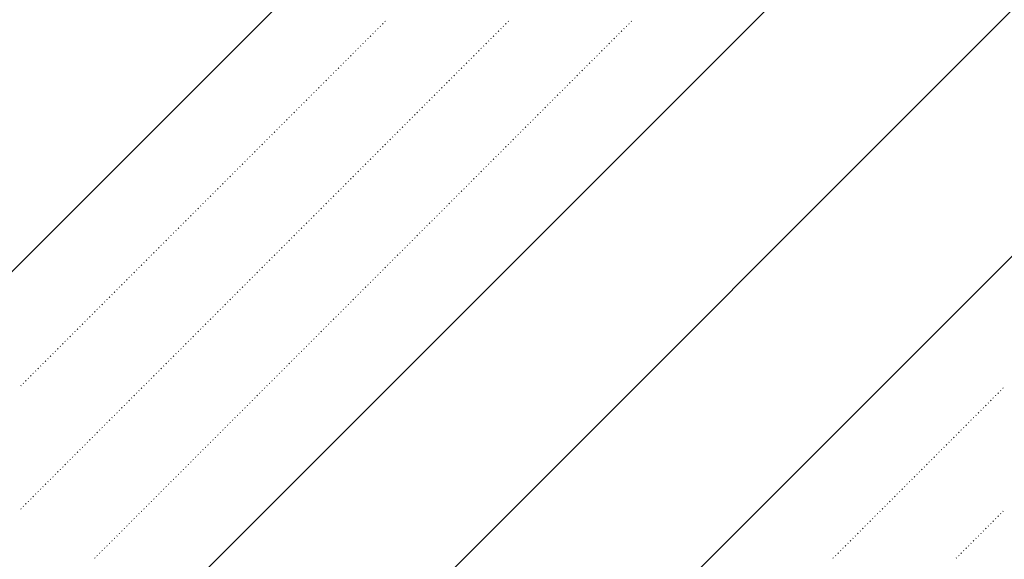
# Model space of a CAD drawing. Header units: millimetres. Extents: x 0 to 1260, y 0 to 297.
# Tile 88 of 104: x 307 to 314, y 227 to 231. Entities that reach past the tile are written whole.
import ezdxf

# ---------------------------------------------------------------- set-up
doc = ezdxf.new("R2010")
doc.units = ezdxf.units.MM
doc.linetypes.add('K5LT32802', pattern=[0])
doc.linetypes.add('K5LT32806', pattern=[0])
doc.layers.add('Системный слой', color=7, linetype='Continuous')

# ---------------------------------------------------------------- blocks, each defined once
blk = doc.blocks.new('U100')
at = {"layer": 'Системный слой', "color": 7, "linetype": 'K5LT32802', "lineweight": 9}
for p, q in [((299.532, 221.5894), (314.2383, 236.2957)), ((299.532, 218.0539), (317.7739, 236.2957)), ((299.532, 216.2861), (319.532, 236.2861)), ((299.532, 214.5184), (319.532, 234.5184))]:
    blk.add_line(p, q, dxfattribs=at)
at = {"layer": 'Системный слой', "color": 7, "linetype": 'K5LT32806', "lineweight": 18}
for p, q in [((309.7645, 230.9381), (309.7681, 230.9416)), ((309.7822, 230.9557), (309.7858, 230.9593)), ((309.7999, 230.9734), (309.8034, 230.977)), ((310.6484, 230.9381), (310.652, 230.9416)), ((310.6661, 230.9557), (310.6696, 230.9593)), ((310.6838, 230.9734), (310.6873, 230.977)), ((311.5323, 230.9381), (311.5358, 230.9416)), ((311.55, 230.9557), (311.5535, 230.9593)), ((311.5677, 230.9734), (311.5712, 230.977)), ((309.6938, 230.8674), (309.6974, 230.8709)), ((309.7115, 230.885), (309.715, 230.8886)), ((309.7292, 230.9027), (309.7327, 230.9062)), ((309.7469, 230.9204), (309.7504, 230.9239)), ((310.5777, 230.8674), (310.5813, 230.8709)), ((310.5954, 230.885), (310.5989, 230.8886)), ((310.6131, 230.9027), (310.6166, 230.9062)), ((310.6308, 230.9204), (310.6343, 230.9239)), ((311.4616, 230.8674), (311.4651, 230.8709)), ((311.4793, 230.885), (311.4828, 230.8886)), ((311.497, 230.9027), (311.5005, 230.9062)), ((311.5146, 230.9204), (311.5182, 230.9239)), ((309.6231, 230.7966), (309.6267, 230.8002)), ((309.6408, 230.8143), (309.6443, 230.8179)), ((309.6585, 230.832), (309.662, 230.8355)), ((309.6762, 230.8497), (309.6797, 230.8532)), ((310.507, 230.7966), (310.5105, 230.8002)), ((310.5247, 230.8143), (310.5282, 230.8179)), ((310.5424, 230.832), (310.5459, 230.8355)), ((310.56, 230.8497), (310.5636, 230.8532)), ((311.3909, 230.7966), (311.3944, 230.8002)), ((311.4086, 230.8143), (311.4121, 230.8179)), ((311.4262, 230.832), (311.4298, 230.8355)), ((311.4439, 230.8497), (311.4475, 230.8532)), ((309.5524, 230.7259), (309.5559, 230.7295)), ((309.5701, 230.7436), (309.5736, 230.7472)), ((309.5878, 230.7613), (309.5913, 230.7648)), ((309.6054, 230.779), (309.609, 230.7825)), ((310.4363, 230.7259), (310.4398, 230.7295)), ((310.454, 230.7436), (310.4575, 230.7472)), ((310.4717, 230.7613), (310.4752, 230.7648)), ((310.4893, 230.779), (310.4929, 230.7825)), ((311.3202, 230.7259), (311.3237, 230.7295)), ((311.3379, 230.7436), (311.3414, 230.7472)), ((311.3555, 230.7613), (311.3591, 230.7648)), ((311.3732, 230.779), (311.3767, 230.7825)), ((309.4817, 230.6552), (309.4852, 230.6588)), ((309.4994, 230.6729), (309.5029, 230.6764)), ((309.5171, 230.6906), (309.5206, 230.6941)), ((309.5347, 230.7083), (309.5383, 230.7118)), ((310.3656, 230.6552), (310.3691, 230.6588)), ((310.3833, 230.6729), (310.3868, 230.6764)), ((310.4009, 230.6906), (310.4045, 230.6941)), ((310.4186, 230.7083), (310.4222, 230.7118)), ((311.2495, 230.6552), (311.253, 230.6588)), ((311.2671, 230.6729), (311.2707, 230.6764)), ((311.2848, 230.6906), (311.2884, 230.6941)), ((311.3025, 230.7083), (311.306, 230.7118)), ((309.411, 230.5845), (309.4145, 230.5881)), ((309.4287, 230.6022), (309.4322, 230.6057)), ((309.4463, 230.6199), (309.4499, 230.6234)), ((309.464, 230.6375), (309.4676, 230.6411)), ((310.2949, 230.5845), (310.2984, 230.5881)), ((310.3126, 230.6022), (310.3161, 230.6057)), ((310.3302, 230.6199), (310.3338, 230.6234)), ((310.3479, 230.6375), (310.3514, 230.6411)), ((311.1788, 230.5845), (311.1823, 230.5881)), ((311.1964, 230.6022), (311.2, 230.6057)), ((311.2141, 230.6199), (311.2176, 230.6234)), ((311.2318, 230.6375), (311.2353, 230.6411)), ((309.3403, 230.5138), (309.3438, 230.5173)), ((309.358, 230.5315), (309.3615, 230.535)), ((309.3756, 230.5492), (309.3792, 230.5527)), ((309.3933, 230.5668), (309.3968, 230.5704)), ((310.2242, 230.5138), (310.2277, 230.5173)), ((310.2418, 230.5315), (310.2454, 230.535)), ((310.2595, 230.5492), (310.2631, 230.5527)), ((310.2772, 230.5668), (310.2807, 230.5704)), ((311.108, 230.5138), (311.1116, 230.5173)), ((311.1257, 230.5315), (311.1293, 230.535)), ((311.1434, 230.5492), (311.1469, 230.5527)), ((311.1611, 230.5668), (311.1646, 230.5704)), ((309.2696, 230.4431), (309.2731, 230.4466)), ((309.2872, 230.4608), (309.2908, 230.4643)), ((309.3049, 230.4785), (309.3085, 230.482)), ((309.3226, 230.4961), (309.3261, 230.4997)), ((310.1535, 230.4431), (310.157, 230.4466)), ((310.1711, 230.4608), (310.1747, 230.4643)), ((310.1888, 230.4785), (310.1923, 230.482)), ((310.2065, 230.4961), (310.21, 230.4997)), ((311.0373, 230.4431), (311.0409, 230.4466)), ((311.055, 230.4608), (311.0585, 230.4643)), ((311.0727, 230.4785), (311.0762, 230.482)), ((311.0904, 230.4961), (311.0939, 230.4997)), ((309.1989, 230.3724), (309.2024, 230.3759)), ((309.2165, 230.3901), (309.2201, 230.3936)), ((309.2342, 230.4077), (309.2377, 230.4113)), ((309.2519, 230.4254), (309.2554, 230.429)), ((310.0827, 230.3724), (310.0863, 230.3759)), ((310.1004, 230.3901), (310.104, 230.3936)), ((310.1181, 230.4077), (310.1216, 230.4113)), ((310.1358, 230.4254), (310.1393, 230.429)), ((310.9666, 230.3724), (310.9702, 230.3759)), ((310.9843, 230.3901), (310.9878, 230.3936)), ((311.002, 230.4077), (311.0055, 230.4113)), ((311.0197, 230.4254), (311.0232, 230.429)), ((309.1281, 230.3017), (309.1317, 230.3052)), ((309.1458, 230.3194), (309.1494, 230.3229)), ((309.1635, 230.337), (309.167, 230.3406)), ((309.1812, 230.3547), (309.1847, 230.3582)), ((310.012, 230.3017), (310.0156, 230.3052)), ((310.0297, 230.3194), (310.0332, 230.3229)), ((310.0474, 230.337), (310.0509, 230.3406)), ((310.0651, 230.3547), (310.0686, 230.3582)), ((310.8959, 230.3017), (310.8995, 230.3052)), ((310.9136, 230.3194), (310.9171, 230.3229)), ((310.9313, 230.337), (310.9348, 230.3406)), ((310.9489, 230.3547), (310.9525, 230.3582)), ((309.0574, 230.231), (309.061, 230.2345)), ((309.0751, 230.2486), (309.0787, 230.2522)), ((309.0928, 230.2663), (309.0963, 230.2699)), ((309.1105, 230.284), (309.114, 230.2875)), ((309.9413, 230.231), (309.9449, 230.2345)), ((309.959, 230.2486), (309.9625, 230.2522)), ((309.9767, 230.2663), (309.9802, 230.2699)), ((309.9944, 230.284), (309.9979, 230.2875)), ((310.8252, 230.231), (310.8287, 230.2345)), ((310.8429, 230.2486), (310.8464, 230.2522)), ((310.8606, 230.2663), (310.8641, 230.2699)), ((310.8782, 230.284), (310.8818, 230.2875)), ((308.9867, 230.1603), (308.9903, 230.1638)), ((309.0044, 230.1779), (309.0079, 230.1815)), ((309.0221, 230.1956), (309.0256, 230.1991)), ((309.0398, 230.2133), (309.0433, 230.2168)), ((309.8706, 230.1603), (309.8741, 230.1638)), ((309.8883, 230.1779), (309.8918, 230.1815)), ((309.906, 230.1956), (309.9095, 230.1991)), ((309.9236, 230.2133), (309.9272, 230.2168)), ((310.7545, 230.1603), (310.758, 230.1638)), ((310.7722, 230.1779), (310.7757, 230.1815)), ((310.7898, 230.1956), (310.7934, 230.1991)), ((310.8075, 230.2133), (310.8111, 230.2168)), ((308.916, 230.0895), (308.9196, 230.0931)), ((308.9337, 230.1072), (308.9372, 230.1108)), ((308.9514, 230.1249), (308.9549, 230.1284)), ((308.969, 230.1426), (308.9726, 230.1461)), ((309.7999, 230.0895), (309.8034, 230.0931)), ((309.8176, 230.1072), (309.8211, 230.1108)), ((309.8353, 230.1249), (309.8388, 230.1284)), ((309.8529, 230.1426), (309.8565, 230.1461)), ((310.6838, 230.0895), (310.6873, 230.0931)), ((310.7015, 230.1072), (310.705, 230.1108)), ((310.7191, 230.1249), (310.7227, 230.1284)), ((310.7368, 230.1426), (310.7404, 230.1461)), ((308.8453, 230.0188), (308.8488, 230.0224)), ((308.863, 230.0365), (308.8665, 230.04)), ((308.8807, 230.0542), (308.8842, 230.0577)), ((308.8983, 230.0719), (308.9019, 230.0754)), ((309.7292, 230.0188), (309.7327, 230.0224)), ((309.7469, 230.0365), (309.7504, 230.04)), ((309.7645, 230.0542), (309.7681, 230.0577)), ((309.7822, 230.0719), (309.7858, 230.0754)), ((310.6131, 230.0188), (310.6166, 230.0224)), ((310.6308, 230.0365), (310.6343, 230.04)), ((310.6484, 230.0542), (310.652, 230.0577)), ((310.6661, 230.0719), (310.6696, 230.0754)), ((308.7746, 229.9481), (308.7781, 229.9517)), ((308.7923, 229.9658), (308.7958, 229.9693)), ((308.81, 229.9835), (308.8135, 229.987)), ((308.8276, 230.0012), (308.8312, 230.0047)), ((309.6585, 229.9481), (309.662, 229.9517)), ((309.6762, 229.9658), (309.6797, 229.9693)), ((309.6938, 229.9835), (309.6974, 229.987)), ((309.7115, 230.0012), (309.715, 230.0047)), ((310.5424, 229.9481), (310.5459, 229.9517)), ((310.56, 229.9658), (310.5636, 229.9693)), ((310.5777, 229.9835), (310.5813, 229.987)), ((310.5954, 230.0012), (310.5989, 230.0047)), ((308.7039, 229.8774), (308.7074, 229.8809)), ((308.7216, 229.8951), (308.7251, 229.8986)), ((308.7392, 229.9128), (308.7428, 229.9163)), ((308.7569, 229.9304), (308.7605, 229.934)), ((309.5878, 229.8774), (309.5913, 229.8809)), ((309.6054, 229.8951), (309.609, 229.8986)), ((309.6231, 229.9128), (309.6267, 229.9163)), ((309.6408, 229.9304), (309.6443, 229.934)), ((310.4717, 229.8774), (310.4752, 229.8809)), ((310.4893, 229.8951), (310.4929, 229.8986)), ((310.507, 229.9128), (310.5105, 229.9163)), ((310.5247, 229.9304), (310.5282, 229.934)), ((308.6332, 229.8067), (308.6367, 229.8102)), ((308.6509, 229.8244), (308.6544, 229.8279)), ((308.6685, 229.8421), (308.6721, 229.8456)), ((308.6862, 229.8597), (308.6897, 229.8633)), ((309.5171, 229.8067), (309.5206, 229.8102)), ((309.5347, 229.8244), (309.5383, 229.8279)), ((309.5524, 229.8421), (309.5559, 229.8456)), ((309.5701, 229.8597), (309.5736, 229.8633)), ((310.4009, 229.8067), (310.4045, 229.8102)), ((310.4186, 229.8244), (310.4222, 229.8279)), ((310.4363, 229.8421), (310.4398, 229.8456)), ((310.454, 229.8597), (310.4575, 229.8633)), ((308.5625, 229.736), (308.566, 229.7395)), ((308.5801, 229.7537), (308.5837, 229.7572)), ((308.5978, 229.7713), (308.6014, 229.7749)), ((308.6155, 229.789), (308.619, 229.7926)), ((309.4463, 229.736), (309.4499, 229.7395)), ((309.464, 229.7537), (309.4676, 229.7572)), ((309.4817, 229.7713), (309.4852, 229.7749)), ((309.4994, 229.789), (309.5029, 229.7926)), ((310.3302, 229.736), (310.3338, 229.7395)), ((310.3479, 229.7537), (310.3514, 229.7572)), ((310.3656, 229.7713), (310.3691, 229.7749)), ((310.3833, 229.789), (310.3868, 229.7926)), ((308.4918, 229.6653), (308.4953, 229.6688)), ((308.5094, 229.683), (308.513, 229.6865)), ((308.5271, 229.7006), (308.5306, 229.7042)), ((308.5448, 229.7183), (308.5483, 229.7218)), ((309.3756, 229.6653), (309.3792, 229.6688)), ((309.3933, 229.683), (309.3968, 229.6865)), ((309.411, 229.7006), (309.4145, 229.7042)), ((309.4287, 229.7183), (309.4322, 229.7218)), ((310.2595, 229.6653), (310.2631, 229.6688)), ((310.2772, 229.683), (310.2807, 229.6865)), ((310.2949, 229.7006), (310.2984, 229.7042)), ((310.3126, 229.7183), (310.3161, 229.7218)), ((308.421, 229.5946), (308.4246, 229.5981)), ((308.4387, 229.6122), (308.4423, 229.6158)), ((308.4564, 229.6299), (308.4599, 229.6335)), ((308.4741, 229.6476), (308.4776, 229.6511)), ((309.3049, 229.5946), (309.3085, 229.5981)), ((309.3226, 229.6122), (309.3261, 229.6158)), ((309.3403, 229.6299), (309.3438, 229.6335)), ((309.358, 229.6476), (309.3615, 229.6511)), ((310.1888, 229.5946), (310.1923, 229.5981)), ((310.2065, 229.6122), (310.21, 229.6158)), ((310.2242, 229.6299), (310.2277, 229.6335)), ((310.2418, 229.6476), (310.2454, 229.6511)), ((308.3503, 229.5239), (308.3539, 229.5274)), ((308.368, 229.5415), (308.3715, 229.5451)), ((308.3857, 229.5592), (308.3892, 229.5627)), ((308.4034, 229.5769), (308.4069, 229.5804)), ((309.2342, 229.5239), (309.2377, 229.5274)), ((309.2519, 229.5415), (309.2554, 229.5451)), ((309.2696, 229.5592), (309.2731, 229.5627)), ((309.2872, 229.5769), (309.2908, 229.5804)), ((310.1181, 229.5239), (310.1216, 229.5274)), ((310.1358, 229.5415), (310.1393, 229.5451)), ((310.1535, 229.5592), (310.157, 229.5627)), ((310.1711, 229.5769), (310.1747, 229.5804)), ((308.2796, 229.4531), (308.2832, 229.4567)), ((308.2973, 229.4708), (308.3008, 229.4744)), ((308.315, 229.4885), (308.3185, 229.492)), ((308.3327, 229.5062), (308.3362, 229.5097)), ((309.1635, 229.4531), (309.167, 229.4567)), ((309.1812, 229.4708), (309.1847, 229.4744)), ((309.1989, 229.4885), (309.2024, 229.492)), ((309.2165, 229.5062), (309.2201, 229.5097)), ((310.0474, 229.4531), (310.0509, 229.4567)), ((310.0651, 229.4708), (310.0686, 229.4744)), ((310.0827, 229.4885), (310.0863, 229.492)), ((310.1004, 229.5062), (310.104, 229.5097)), ((308.2089, 229.3824), (308.2124, 229.386)), ((308.2266, 229.4001), (308.2301, 229.4036)), ((308.2443, 229.4178), (308.2478, 229.4213)), ((308.2619, 229.4355), (308.2655, 229.439)), ((309.0928, 229.3824), (309.0963, 229.386)), ((309.1105, 229.4001), (309.114, 229.4036)), ((309.1281, 229.4178), (309.1317, 229.4213)), ((309.1458, 229.4355), (309.1494, 229.439)), ((309.9767, 229.3824), (309.9802, 229.386)), ((309.9944, 229.4001), (309.9979, 229.4036)), ((310.012, 229.4178), (310.0156, 229.4213)), ((310.0297, 229.4355), (310.0332, 229.439)), ((308.1382, 229.3117), (308.1417, 229.3153)), ((308.1559, 229.3294), (308.1594, 229.3329)), ((308.1736, 229.3471), (308.1771, 229.3506)), ((308.1912, 229.3648), (308.1948, 229.3683)), ((309.0221, 229.3117), (309.0256, 229.3153)), ((309.0398, 229.3294), (309.0433, 229.3329)), ((309.0574, 229.3471), (309.061, 229.3506)), ((309.0751, 229.3648), (309.0787, 229.3683)), ((309.906, 229.3117), (309.9095, 229.3153)), ((309.9236, 229.3294), (309.9272, 229.3329)), ((309.9413, 229.3471), (309.9449, 229.3506)), ((309.959, 229.3648), (309.9625, 229.3683)), ((308.0675, 229.241), (308.071, 229.2445)), ((308.0852, 229.2587), (308.0887, 229.2622)), ((308.1028, 229.2764), (308.1064, 229.2799)), ((308.1205, 229.294), (308.1241, 229.2976)), ((308.9514, 229.241), (308.9549, 229.2445)), ((308.969, 229.2587), (308.9726, 229.2622)), ((308.9867, 229.2764), (308.9903, 229.2799)), ((309.0044, 229.294), (309.0079, 229.2976)), ((309.8353, 229.241), (309.8388, 229.2445)), ((309.8529, 229.2587), (309.8565, 229.2622)), ((309.8706, 229.2764), (309.8741, 229.2799)), ((309.8883, 229.294), (309.8918, 229.2976)), ((307.9968, 229.1703), (308.0003, 229.1738)), ((308.0145, 229.188), (308.018, 229.1915)), ((308.0321, 229.2057), (308.0357, 229.2092)), ((308.0498, 229.2233), (308.0533, 229.2269)), ((308.8807, 229.1703), (308.8842, 229.1738)), ((308.8983, 229.188), (308.9019, 229.1915)), ((308.916, 229.2057), (308.9196, 229.2092)), ((308.9337, 229.2233), (308.9372, 229.2269)), ((309.7645, 229.1703), (309.7681, 229.1738)), ((309.7822, 229.188), (309.7858, 229.1915)), ((309.7999, 229.2057), (309.8034, 229.2092)), ((309.8176, 229.2233), (309.8211, 229.2269)), ((307.9261, 229.0996), (307.9296, 229.1031)), ((307.9437, 229.1173), (307.9473, 229.1208)), ((307.9614, 229.1349), (307.965, 229.1385)), ((307.9791, 229.1526), (307.9826, 229.1562)), ((308.81, 229.0996), (308.8135, 229.1031)), ((308.8276, 229.1173), (308.8312, 229.1208)), ((308.8453, 229.1349), (308.8488, 229.1385)), ((308.863, 229.1526), (308.8665, 229.1562)), ((309.6938, 229.0996), (309.6974, 229.1031)), ((309.7115, 229.1173), (309.715, 229.1208)), ((309.7292, 229.1349), (309.7327, 229.1385)), ((309.7469, 229.1526), (309.7504, 229.1562)), ((307.8554, 229.0289), (307.8589, 229.0324)), ((307.873, 229.0466), (307.8766, 229.0501)), ((307.8907, 229.0642), (307.8942, 229.0678)), ((307.9084, 229.0819), (307.9119, 229.0854)), ((308.7392, 229.0289), (308.7428, 229.0324)), ((308.7569, 229.0466), (308.7605, 229.0501)), ((308.7746, 229.0642), (308.7781, 229.0678)), ((308.7923, 229.0819), (308.7958, 229.0854)), ((309.6231, 229.0289), (309.6267, 229.0324)), ((309.6408, 229.0466), (309.6443, 229.0501)), ((309.6585, 229.0642), (309.662, 229.0678)), ((309.6762, 229.0819), (309.6797, 229.0854)), ((307.7846, 228.9582), (307.7882, 228.9617)), ((307.8023, 228.9758), (307.8059, 228.9794)), ((307.82, 228.9935), (307.8235, 228.9971)), ((307.8377, 229.0112), (307.8412, 229.0147)), ((308.6685, 228.9582), (308.6721, 228.9617)), ((308.6862, 228.9758), (308.6897, 228.9794)), ((308.7039, 228.9935), (308.7074, 228.9971)), ((308.7216, 229.0112), (308.7251, 229.0147)), ((309.5524, 228.9582), (309.5559, 228.9617)), ((309.5701, 228.9758), (309.5736, 228.9794)), ((309.5878, 228.9935), (309.5913, 228.9971)), ((309.6054, 229.0112), (309.609, 229.0147)), ((307.7139, 228.8875), (307.7175, 228.891)), ((307.7316, 228.9051), (307.7351, 228.9087)), ((307.7493, 228.9228), (307.7528, 228.9264)), ((307.767, 228.9405), (307.7705, 228.944)), ((308.5978, 228.8875), (308.6014, 228.891)), ((308.6155, 228.9051), (308.619, 228.9087)), ((308.6332, 228.9228), (308.6367, 228.9264)), ((308.6509, 228.9405), (308.6544, 228.944)), ((309.4817, 228.8875), (309.4852, 228.891)), ((309.4994, 228.9051), (309.5029, 228.9087)), ((309.5171, 228.9228), (309.5206, 228.9264)), ((309.5347, 228.9405), (309.5383, 228.944)), ((307.6432, 228.8167), (307.6468, 228.8203)), ((307.6609, 228.8344), (307.6644, 228.838)), ((307.6786, 228.8521), (307.6821, 228.8556)), ((307.6963, 228.8698), (307.6998, 228.8733)), ((308.5271, 228.8167), (308.5306, 228.8203)), ((308.5448, 228.8344), (308.5483, 228.838)), ((308.5625, 228.8521), (308.566, 228.8556)), ((308.5801, 228.8698), (308.5837, 228.8733)), ((309.411, 228.8167), (309.4145, 228.8203)), ((309.4287, 228.8344), (309.4322, 228.838)), ((309.4463, 228.8521), (309.4499, 228.8556)), ((309.464, 228.8698), (309.4676, 228.8733)), ((307.5725, 228.746), (307.576, 228.7496)), ((307.5902, 228.7637), (307.5937, 228.7673)), ((307.6079, 228.7814), (307.6114, 228.7849)), ((307.6255, 228.7991), (307.6291, 228.8026)), ((308.4564, 228.746), (308.4599, 228.7496)), ((308.4741, 228.7637), (308.4776, 228.7673)), ((308.4918, 228.7814), (308.4953, 228.7849)), ((308.5094, 228.7991), (308.513, 228.8026)), ((309.3403, 228.746), (309.3438, 228.7496)), ((309.358, 228.7637), (309.3615, 228.7673)), ((309.3756, 228.7814), (309.3792, 228.7849)), ((309.3933, 228.7991), (309.3968, 228.8026)), ((307.5018, 228.6753), (307.5053, 228.6789)), ((307.5195, 228.693), (307.523, 228.6965)), ((307.5372, 228.7107), (307.5407, 228.7142)), ((307.5548, 228.7284), (307.5584, 228.7319)), ((308.3857, 228.6753), (308.3892, 228.6789)), ((308.4034, 228.693), (308.4069, 228.6965)), ((308.421, 228.7107), (308.4246, 228.7142)), ((308.4387, 228.7284), (308.4423, 228.7319)), ((309.2696, 228.6753), (309.2731, 228.6789)), ((309.2872, 228.693), (309.2908, 228.6965)), ((309.3049, 228.7107), (309.3085, 228.7142)), ((309.3226, 228.7284), (309.3261, 228.7319)), ((307.4311, 228.6046), (307.4346, 228.6082)), ((307.4488, 228.6223), (307.4523, 228.6258)), ((307.4664, 228.64), (307.47, 228.6435)), ((307.4841, 228.6577), (307.4877, 228.6612)), ((308.315, 228.6046), (308.3185, 228.6082)), ((308.3327, 228.6223), (308.3362, 228.6258)), ((308.3503, 228.64), (308.3539, 228.6435)), ((308.368, 228.6577), (308.3715, 228.6612)), ((309.1989, 228.6046), (309.2024, 228.6082)), ((309.2165, 228.6223), (309.2201, 228.6258)), ((309.2342, 228.64), (309.2377, 228.6435)), ((309.2519, 228.6577), (309.2554, 228.6612)), ((307.3604, 228.5339), (307.3639, 228.5374)), ((307.3781, 228.5516), (307.3816, 228.5551)), ((307.3957, 228.5693), (307.3993, 228.5728)), ((307.4134, 228.5869), (307.4169, 228.5905)), ((308.2443, 228.5339), (308.2478, 228.5374)), ((308.2619, 228.5516), (308.2655, 228.5551)), ((308.2796, 228.5693), (308.2832, 228.5728)), ((308.2973, 228.5869), (308.3008, 228.5905)), ((309.1281, 228.5339), (309.1317, 228.5374)), ((309.1458, 228.5516), (309.1494, 228.5551)), ((309.1635, 228.5693), (309.167, 228.5728)), ((309.1812, 228.5869), (309.1847, 228.5905)), ((307.2897, 228.4632), (307.2932, 228.4667)), ((307.3073, 228.4809), (307.3109, 228.4844)), ((307.325, 228.4986), (307.3286, 228.5021)), ((307.3427, 228.5162), (307.3462, 228.5198)), ((308.1736, 228.4632), (308.1771, 228.4667)), ((308.1912, 228.4809), (308.1948, 228.4844)), ((308.2089, 228.4986), (308.2124, 228.5021)), ((308.2266, 228.5162), (308.2301, 228.5198)), ((309.0574, 228.4632), (309.061, 228.4667)), ((309.0751, 228.4809), (309.0787, 228.4844)), ((309.0928, 228.4986), (309.0963, 228.5021)), ((309.1105, 228.5162), (309.114, 228.5198)), ((307.219, 228.3925), (307.2225, 228.396)), ((307.2366, 228.4102), (307.2402, 228.4137)), ((307.2543, 228.4278), (307.2579, 228.4314)), ((307.272, 228.4455), (307.2755, 228.4491)), ((308.1028, 228.3925), (308.1064, 228.396)), ((308.1205, 228.4102), (308.1241, 228.4137)), ((308.1382, 228.4278), (308.1417, 228.4314)), ((308.1559, 228.4455), (308.1594, 228.4491)), ((308.9867, 228.3925), (308.9903, 228.396)), ((309.0044, 228.4102), (309.0079, 228.4137)), ((309.0221, 228.4278), (309.0256, 228.4314)), ((309.0398, 228.4455), (309.0433, 228.4491)), ((307.1836, 228.3571), (307.1871, 228.3607)), ((307.2013, 228.3748), (307.2048, 228.3783)), ((308.0321, 228.3218), (308.0357, 228.3253)), ((308.0498, 228.3395), (308.0533, 228.343)), ((308.0675, 228.3571), (308.071, 228.3607)), ((308.0852, 228.3748), (308.0887, 228.3783)), ((308.916, 228.3218), (308.9196, 228.3253)), ((308.9337, 228.3395), (308.9372, 228.343)), ((308.9514, 228.3571), (308.9549, 228.3607)), ((308.969, 228.3748), (308.9726, 228.3783)), ((314.2193, 228.3218), (314.2229, 228.3253)), ((314.237, 228.3395), (314.2405, 228.343)), ((307.9614, 228.2511), (307.965, 228.2546)), ((307.9791, 228.2687), (307.9826, 228.2723)), ((307.9968, 228.2864), (308.0003, 228.29)), ((308.0145, 228.3041), (308.018, 228.3076)), ((308.8453, 228.2511), (308.8488, 228.2546)), ((308.863, 228.2687), (308.8665, 228.2723)), ((308.8807, 228.2864), (308.8842, 228.29)), ((308.8983, 228.3041), (308.9019, 228.3076)), ((314.1486, 228.2511), (314.1521, 228.2546)), ((314.1663, 228.2687), (314.1698, 228.2723)), ((314.184, 228.2864), (314.1875, 228.29)), ((314.2016, 228.3041), (314.2052, 228.3076)), ((307.8907, 228.1804), (307.8942, 228.1839)), ((307.9084, 228.198), (307.9119, 228.2016)), ((307.9261, 228.2157), (307.9296, 228.2192)), ((307.9437, 228.2334), (307.9473, 228.2369)), ((308.7746, 228.1804), (308.7781, 228.1839)), ((308.7923, 228.198), (308.7958, 228.2016)), ((308.81, 228.2157), (308.8135, 228.2192)), ((308.8276, 228.2334), (308.8312, 228.2369)), ((314.0779, 228.1804), (314.0814, 228.1839)), ((314.0956, 228.198), (314.0991, 228.2016)), ((314.1133, 228.2157), (314.1168, 228.2192)), ((314.1309, 228.2334), (314.1345, 228.2369)), ((307.82, 228.1096), (307.8235, 228.1132)), ((307.8377, 228.1273), (307.8412, 228.1309)), ((307.8554, 228.145), (307.8589, 228.1485)), ((307.873, 228.1627), (307.8766, 228.1662)), ((308.7039, 228.1096), (308.7074, 228.1132)), ((308.7216, 228.1273), (308.7251, 228.1309)), ((308.7392, 228.145), (308.7428, 228.1485)), ((308.7569, 228.1627), (308.7605, 228.1662)), ((314.0072, 228.1096), (314.0107, 228.1132)), ((314.0249, 228.1273), (314.0284, 228.1309)), ((314.0425, 228.145), (314.0461, 228.1485)), ((314.0602, 228.1627), (314.0638, 228.1662)), ((307.7493, 228.0389), (307.7528, 228.0425)), ((307.767, 228.0566), (307.7705, 228.0601)), ((307.7846, 228.0743), (307.7882, 228.0778)), ((307.8023, 228.092), (307.8059, 228.0955)), ((308.6332, 228.0389), (308.6367, 228.0425)), ((308.6509, 228.0566), (308.6544, 228.0601)), ((308.6685, 228.0743), (308.6721, 228.0778)), ((308.6862, 228.092), (308.6897, 228.0955)), ((313.9365, 228.0389), (313.94, 228.0425)), ((313.9542, 228.0566), (313.9577, 228.0601)), ((313.9718, 228.0743), (313.9754, 228.0778)), ((313.9895, 228.092), (313.993, 228.0955)), ((307.6786, 227.9682), (307.6821, 227.9718)), ((307.6963, 227.9859), (307.6998, 227.9894)), ((307.7139, 228.0036), (307.7175, 228.0071)), ((307.7316, 228.0213), (307.7351, 228.0248)), ((308.5625, 227.9682), (308.566, 227.9718)), ((308.5801, 227.9859), (308.5837, 227.9894)), ((308.5978, 228.0036), (308.6014, 228.0071)), ((308.6155, 228.0213), (308.619, 228.0248)), ((313.8658, 227.9682), (313.8693, 227.9718)), ((313.8834, 227.9859), (313.887, 227.9894)), ((313.9011, 228.0036), (313.9047, 228.0071)), ((313.9188, 228.0213), (313.9223, 228.0248)), ((307.6079, 227.8975), (307.6114, 227.901)), ((307.6255, 227.9152), (307.6291, 227.9187)), ((307.6432, 227.9329), (307.6468, 227.9364)), ((307.6609, 227.9505), (307.6644, 227.9541)), ((308.4918, 227.8975), (308.4953, 227.901)), ((308.5094, 227.9152), (308.513, 227.9187)), ((308.5271, 227.9329), (308.5306, 227.9364)), ((308.5448, 227.9505), (308.5483, 227.9541)), ((313.7951, 227.8975), (313.7986, 227.901)), ((313.8127, 227.9152), (313.8163, 227.9187)), ((313.8304, 227.9329), (313.8339, 227.9364)), ((313.8481, 227.9505), (313.8516, 227.9541)), ((307.5372, 227.8268), (307.5407, 227.8303)), ((307.5548, 227.8445), (307.5584, 227.848)), ((307.5725, 227.8622), (307.576, 227.8657)), ((307.5902, 227.8798), (307.5937, 227.8834)), ((308.421, 227.8268), (308.4246, 227.8303)), ((308.4387, 227.8445), (308.4423, 227.848)), ((308.4564, 227.8622), (308.4599, 227.8657)), ((308.4741, 227.8798), (308.4776, 227.8834)), ((313.7243, 227.8268), (313.7279, 227.8303)), ((313.742, 227.8445), (313.7456, 227.848)), ((313.7597, 227.8622), (313.7632, 227.8657)), ((313.7774, 227.8798), (313.7809, 227.8834)), ((307.4664, 227.7561), (307.47, 227.7596)), ((307.4841, 227.7738), (307.4877, 227.7773)), ((307.5018, 227.7914), (307.5053, 227.795)), ((307.5195, 227.8091), (307.523, 227.8127)), ((308.3503, 227.7561), (308.3539, 227.7596)), ((308.368, 227.7738), (308.3715, 227.7773)), ((308.3857, 227.7914), (308.3892, 227.795)), ((308.4034, 227.8091), (308.4069, 227.8127)), ((313.6536, 227.7561), (313.6572, 227.7596)), ((313.6713, 227.7738), (313.6748, 227.7773)), ((313.689, 227.7914), (313.6925, 227.795)), ((313.7067, 227.8091), (313.7102, 227.8127)), ((307.3957, 227.6854), (307.3993, 227.6889)), ((307.4134, 227.7031), (307.4169, 227.7066)), ((307.4311, 227.7207), (307.4346, 227.7243)), ((307.4488, 227.7384), (307.4523, 227.7419)), ((308.2796, 227.6854), (308.2832, 227.6889)), ((308.2973, 227.7031), (308.3008, 227.7066)), ((308.315, 227.7207), (308.3185, 227.7243)), ((308.3327, 227.7384), (308.3362, 227.7419)), ((313.5829, 227.6854), (313.5865, 227.6889)), ((313.6006, 227.7031), (313.6041, 227.7066)), ((313.6183, 227.7207), (313.6218, 227.7243)), ((313.636, 227.7384), (313.6395, 227.7419)), ((307.325, 227.6147), (307.3286, 227.6182)), ((307.3427, 227.6323), (307.3462, 227.6359)), ((307.3604, 227.65), (307.3639, 227.6536)), ((307.3781, 227.6677), (307.3816, 227.6712)), ((308.2089, 227.6147), (308.2124, 227.6182)), ((308.2266, 227.6323), (308.2301, 227.6359)), ((308.2443, 227.65), (308.2478, 227.6536)), ((308.2619, 227.6677), (308.2655, 227.6712)), ((313.5122, 227.6147), (313.5157, 227.6182)), ((313.5299, 227.6323), (313.5334, 227.6359)), ((313.5476, 227.65), (313.5511, 227.6536)), ((313.5652, 227.6677), (313.5688, 227.6712)), ((307.2543, 227.544), (307.2579, 227.5475)), ((307.272, 227.5616), (307.2755, 227.5652)), ((307.2897, 227.5793), (307.2932, 227.5828)), ((307.3073, 227.597), (307.3109, 227.6005)), ((308.1382, 227.544), (308.1417, 227.5475)), ((308.1559, 227.5616), (308.1594, 227.5652)), ((308.1736, 227.5793), (308.1771, 227.5828)), ((308.1912, 227.597), (308.1948, 227.6005)), ((313.4415, 227.544), (313.445, 227.5475)), ((313.4592, 227.5616), (313.4627, 227.5652)), ((313.4769, 227.5793), (313.4804, 227.5828)), ((313.4945, 227.597), (313.4981, 227.6005)), ((307.1836, 227.4732), (307.1871, 227.4768)), ((307.2013, 227.4909), (307.2048, 227.4945)), ((307.219, 227.5086), (307.2225, 227.5121)), ((307.2366, 227.5263), (307.2402, 227.5298)), ((308.0675, 227.4732), (308.071, 227.4768)), ((308.0852, 227.4909), (308.0887, 227.4945)), ((308.1028, 227.5086), (308.1064, 227.5121)), ((308.1205, 227.5263), (308.1241, 227.5298)), ((313.3708, 227.4732), (313.3743, 227.4768)), ((313.3885, 227.4909), (313.392, 227.4945)), ((313.4061, 227.5086), (313.4097, 227.5121)), ((313.4238, 227.5263), (313.4274, 227.5298)), ((307.9968, 227.4025), (308.0003, 227.4061)), ((308.0145, 227.4202), (308.018, 227.4237)), ((308.0321, 227.4379), (308.0357, 227.4414)), ((308.0498, 227.4556), (308.0533, 227.4591)), ((313.3001, 227.4025), (313.3036, 227.4061)), ((313.3178, 227.4202), (313.3213, 227.4237)), ((313.3354, 227.4379), (313.339, 227.4414)), ((313.3531, 227.4556), (313.3566, 227.4591)), ((314.184, 227.4025), (314.1875, 227.4061)), ((314.2016, 227.4202), (314.2052, 227.4237)), ((314.2193, 227.4379), (314.2229, 227.4414)), ((314.237, 227.4556), (314.2405, 227.4591)), ((307.9261, 227.3318), (307.9296, 227.3354)), ((307.9437, 227.3495), (307.9473, 227.353)), ((307.9614, 227.3672), (307.965, 227.3707)), ((307.9791, 227.3849), (307.9826, 227.3884)), ((313.2294, 227.3318), (313.2329, 227.3354)), ((313.247, 227.3495), (313.2506, 227.353)), ((313.2647, 227.3672), (313.2683, 227.3707)), ((313.2824, 227.3849), (313.2859, 227.3884)), ((314.1133, 227.3318), (314.1168, 227.3354)), ((314.1309, 227.3495), (314.1345, 227.353)), ((314.1486, 227.3672), (314.1521, 227.3707)), ((314.1663, 227.3849), (314.1698, 227.3884)), ((307.8554, 227.2611), (307.8589, 227.2646)), ((307.873, 227.2788), (307.8766, 227.2823)), ((307.8907, 227.2965), (307.8942, 227.3)), ((307.9084, 227.3141), (307.9119, 227.3177)), ((313.1587, 227.2611), (313.1622, 227.2646)), ((313.1763, 227.2788), (313.1799, 227.2823)), ((313.194, 227.2965), (313.1975, 227.3)), ((313.2117, 227.3141), (313.2152, 227.3177)), ((314.0425, 227.2611), (314.0461, 227.2646)), ((314.0602, 227.2788), (314.0638, 227.2823)), ((314.0779, 227.2965), (314.0814, 227.3)), ((314.0956, 227.3141), (314.0991, 227.3177)), ((307.7846, 227.1904), (307.7882, 227.1939)), ((307.8023, 227.2081), (307.8059, 227.2116)), ((307.82, 227.2258), (307.8235, 227.2293)), ((307.8377, 227.2434), (307.8412, 227.247)), ((313.0879, 227.1904), (313.0915, 227.1939)), ((313.1056, 227.2081), (313.1092, 227.2116)), ((313.1233, 227.2258), (313.1268, 227.2293)), ((313.141, 227.2434), (313.1445, 227.247)), ((313.9718, 227.1904), (313.9754, 227.1939)), ((313.9895, 227.2081), (313.993, 227.2116)), ((314.0072, 227.2258), (314.0107, 227.2293)), ((314.0249, 227.2434), (314.0284, 227.247)), ((307.7139, 227.1197), (307.7175, 227.1232)), ((307.7316, 227.1374), (307.7351, 227.1409)), ((307.7493, 227.155), (307.7528, 227.1586)), ((307.767, 227.1727), (307.7705, 227.1763)), ((313.0172, 227.1197), (313.0208, 227.1232)), ((313.0349, 227.1374), (313.0384, 227.1409)), ((313.0526, 227.155), (313.0561, 227.1586)), ((313.0703, 227.1727), (313.0738, 227.1763)), ((313.9011, 227.1197), (313.9047, 227.1232)), ((313.9188, 227.1374), (313.9223, 227.1409)), ((313.9365, 227.155), (313.94, 227.1586)), ((313.9542, 227.1727), (313.9577, 227.1763))]:
    blk.add_line(p, q, dxfattribs=at)

msp = doc.modelspace()

# ---------------------------------------------------------------- block references
at = {"layer": 'Системный слой'}
msp.add_blockref('U100', (0, 0), dxfattribs=at)

doc.saveas('drawing.dxf')
